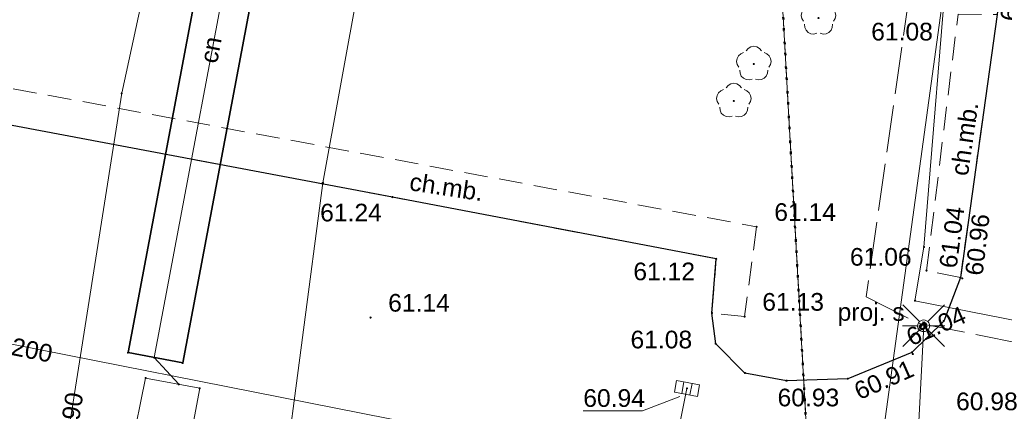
# Model space of a CAD drawing. Header units: millimetres. Extents: x 6421400 to 6424255, y 5791334 to 5793836.
# Tile 89 of 101: x 6422876 to 6422918, y 5792864 to 5792881. Entities that reach past the tile are written whole.
import ezdxf
from ezdxf.enums import TextEntityAlignment as Align

# ---------------------------------------------------------------- set-up
doc = ezdxf.new("R2010")
doc.units = ezdxf.units.MM
for name, pattern in [('KROPK2', [1, 0.05, -0.95]), ('PRZER1-1', [1, 0.5, -0.5]), ('PRZER2-1', [1.5, 1, -0.5]), ('PRZER4-1', [2.5, 2, -0.5])]:
    doc.linetypes.add(name, pattern=pattern)
doc.layers.get('0').update_dxf_attribs({"color": 252})
for name, color, linetype, lineweight in [('GESDZI', 252, 'Continuous', 18), ('GESJAE', 252, 'Continuous', 35), ('GESUZY', 252, 'Continuous', 18), ('GSLKRW', 252, 'Continuous', 25), ('GSPPRB', 252, 'Continuous', 18), ('GSPRDL', 252, 'Continuous', 18), ('GSSKOD', 252, 'Continuous', 18), ('GSSKOD_O', 252, 'Continuous', 18), ('GULCNP', 252, 'Continuous', 18), ('GULCNP_O', 252, 'Continuous', 18), ('GULCOR', 252, 'Continuous', 25), ('GULENN', 252, 'Continuous', 18), ('GULGPI', 252, 'Continuous', 18), ('GULGPI_O', 252, 'Continuous', 18), ('GULKDP', 252, 'Continuous', 18), ('GULKDP_O', 252, 'Continuous', 18), ('GULTPR', 252, 'Continuous', 18), ('GULWOP', 252, 'Continuous', 18), ('GUPISL', 252, 'Continuous', 18), ('GUPKKS', 252, 'Continuous', 18), ('GUSIKP', 252, 'Continuous', 18), ('GZLENN', 252, 'Continuous', 18), ('GZPISL', 252, 'Continuous', 18), ('GZPISL_O', 252, 'Continuous', 18)]:
    doc.layers.add(name, color=color, linetype=linetype, lineweight=lineweight)
for name, color, linetype in [('GSPWPS', 252, 'Continuous'), ('GSPWPS_O', 252, 'Continuous'), ('GUPKSH', 252, 'Continuous'), ('GUPKSH_O', 252, 'Continuous'), ('xref', 252, 'Continuous')]:
    doc.layers.add(name, color=color, linetype=linetype)
doc.styles.add('Arial', font='arial.ttf')

# ---------------------------------------------------------------- blocks, each defined once
blk = doc.blocks.new('GSPRDL1')
blk.add_hatch(color=0).paths.add_polyline_path([(-0.045, 0), (-0.042798, -0.013906), (-0.036406, -0.02645), (-0.02645, -0.036406), (-0.013906, -0.042798), (0, -0.045), (0.013906, -0.042798), (0.02645, -0.036406), (0.036406, -0.02645), (0.042798, -0.013906), (0.045, 0), (0.042798, 0.013906), (0.036406, 0.02645), (0.02645, 0.036406), (0.013906, 0.042798), (0, 0.045), (-0.013906, 0.042798), (-0.02645, 0.036406), (-0.036406, 0.02645), (-0.042798, 0.013906)])
at = {"color": 0}
for points in [[(-0.646351, 0.068773), (-0.677512, 0.194901), (-0.663766, 0.324092), (-0.606763, 0.440839), (-0.513345, 0.531129), (-0.394725, 0.584125), (-0.265141, 0.593465)], [(-0.134326, 0.635969), (-0.024001, 0.70458), (0.103115, 0.731429), (0.231763, 0.713292), (0.346501, 0.652348), (0.433559, 0.55591), (0.482485, 0.435555)], [(0.563333, 0.324277), (0.662679, 0.240553), (0.727494, 0.127956), (0.75, 0), (0.727494, -0.127956), (0.662679, -0.240553), (0.563333, -0.324277)], [(-0.265141, -0.593465), (-0.394725, -0.584125), (-0.513345, -0.531129), (-0.606763, -0.440839), (-0.663766, -0.324092), (-0.677512, -0.194901), (-0.646351, -0.068773)], [(0.482485, -0.435555), (0.433559, -0.55591), (0.346501, -0.652348), (0.231763, -0.713292), (0.103115, -0.731429), (-0.024001, -0.70458), (-0.134326, -0.635969)]]:
    blk.add_lwpolyline(points, dxfattribs=at)
blk = doc.blocks.new('GSPWPS1')
blk.add_hatch(color=0).paths.add_polyline_path([(0, 0.045), (-0.011647, 0.043467), (-0.0225, 0.038971), (-0.03182, 0.03182), (-0.038971, 0.0225), (-0.043467, 0.011647), (-0.045, 0), (-0.043467, -0.011647), (-0.038971, -0.0225), (-0.03182, -0.03182), (-0.0225, -0.038971), (-0.011647, -0.043467), (0, -0.045), (0.011647, -0.043467), (0.0225, -0.038971), (0.03182, -0.03182), (0.038971, -0.0225), (0.043467, -0.011647), (0.045, 0), (0.043467, 0.011647), (0.038971, 0.0225), (0.03182, 0.03182), (0.0225, 0.038971), (0.011647, 0.043467)])
blk = doc.blocks.new('GUPKSH1')
blk.add_hatch(color=0).paths.add_polyline_path([(0, 0.045), (-0.011647, 0.043467), (-0.0225, 0.038971), (-0.03182, 0.03182), (-0.038971, 0.0225), (-0.043467, 0.011647), (-0.045, 0), (-0.043467, -0.011647), (-0.038971, -0.0225), (-0.03182, -0.03182), (-0.0225, -0.038971), (-0.011647, -0.043467), (0, -0.045), (0.011647, -0.043467), (0.0225, -0.038971), (0.03182, -0.03182), (0.038971, -0.0225), (0.043467, -0.011647), (0.045, 0), (0.043467, 0.011647), (0.038971, 0.0225), (0.03182, 0.03182), (0.0225, 0.038971), (0.011647, 0.043467)])
blk = doc.blocks.new('GUPKKS1')
at = {"color": 0}
blk.add_lwpolyline([(0.5, -0.25), (-0.5, -0.25), (-0.5, 0.25), (0.5, 0.25)], close=True, dxfattribs=at)
for points in [[(-0.175, -0.25), (-0.175, 0.25)], [(0.175, -0.25), (0.175, 0.25)]]:
    blk.add_lwpolyline(points, dxfattribs=at)
blk = doc.blocks.new('GUPISL1_2')
at = {"color": 0}
for points in [[(-0.176777, 0.176777), (-0.883883, 0.883883)], [(0, 0.25), (0, 0.9)], [(0.176777, 0.176777), (0.883883, 0.883883)], [(-0.176777, -0.176777), (-0.883883, -0.883883)], [(0, -0.25), (0, -0.9)], [(0.176777, -0.176777), (0.883883, -0.883883)]]:
    blk.add_lwpolyline(points, dxfattribs=at)
blk.add_lwpolyline([(0.25, 0), (0.241481, -0.064705), (0.216506, -0.125), (0.176777, -0.176777), (0.125, -0.216506), (0.064705, -0.241481), (0, -0.25), (-0.064705, -0.241481), (-0.125, -0.216506), (-0.176777, -0.176777), (-0.216506, -0.125), (-0.241481, -0.064705), (-0.25, 0), (-0.241481, 0.064705), (-0.216506, 0.125), (-0.176777, 0.176777), (-0.125, 0.216506), (-0.064705, 0.241481), (0, 0.25), (0.064705, 0.241481), (0.125, 0.216506), (0.176777, 0.176777), (0.216506, 0.125), (0.241481, 0.064705)], close=True, dxfattribs=at)
blk = doc.blocks.new('GZPISL1')
at = {"color": 0}
for points in [[(-0.2, 0), (-0.193185, 0.051764), (-0.173205, 0.1), (-0.141421, 0.141421), (-0.1, 0.173205), (-0.051764, 0.193185), (0, 0.2)], [(0.2, 0), (0.193185, -0.051764), (0.173205, -0.1), (0.141421, -0.141421), (0.1, -0.173205), (0.051764, -0.193185), (0, -0.2)]]:
    blk.add_lwpolyline(points, dxfattribs=at)
at = {"color": 7, "lineweight": 50, "true_color": 0xffffff}
blk.add_lwpolyline([(0, 0.1), (-0.030902, 0.095106), (-0.058779, 0.080902), (-0.080902, 0.058779), (-0.095106, 0.030902), (-0.1, 0), (-0.095106, -0.030902), (-0.080902, -0.058779), (-0.058779, -0.080902), (-0.030902, -0.095106), (0, -0.1), (0.030902, -0.095106), (0.058779, -0.080902), (0.080902, -0.058779), (0.095106, -0.030902), (0.1, 0), (0.095106, 0.030902), (0.080902, 0.058779), (0.058779, 0.080902), (0.030902, 0.095106)], close=True, dxfattribs=at)
blk = doc.blocks.new('GSPPRB0')
at = {"color": 0, "lineweight": 18}
blk.add_lwpolyline([(-0.007955, 0.0225), (0.007955, 0.0225), (0.0225, 0.007955), (0.0225, -0.007955), (0.007955, -0.0225), (-0.007955, -0.0225), (-0.0225, -0.007955), (-0.0225, 0.007955)], close=True, dxfattribs=at)
blk = doc.blocks.new('G$CC51CC4AD')
at = {"layer": 'GESDZI', "linetype": 'Continuous', "lineweight": 18, "elevation": 10.3}
for points in [[(6422795.341, 5792905.438), (6422908.081, 5792885.793), (6422911.194, 5792830.604), (6422917.26, 5792719.89), (6422863.06, 5792716.73), (6422822.73, 5792724.17), (6422811.63, 5792724.79), (6422810.34, 5792698.25), (6422801.082, 5792696.382), (6422784.98, 5792698.5), (6422786.28, 5792726.3), (6422688.8, 5792730.98), (6422628.77, 5792742.38), (6422626.228, 5792743.45), (6422630.461, 5792804.26), (6422635.086, 5792870.721), (6422635.545, 5792889.65), (6422641.575, 5792889.501), (6422641.844, 5792899.611), (6422635.964, 5792905.63), (6422636.303, 5792918.88), (6422638.343, 5792930.71), (6422642.952, 5792933.93)], [(6422921.253, 5792829.964), (6422921.574, 5792824.324), (6422923.826, 5792784.195), (6422924.93, 5792764.546), (6422926.028, 5792745.126), (6422928.33, 5792704.407), (6422930.432, 5792667.178), (6422930.7, 5792662.85), (6422931.68, 5792645.92), (6422924.71, 5792645.76), (6422925.4, 5792633.4), (6422926.98, 5792605.35), (6422927.796, 5792589.549), (6422924.816, 5792589.219), (6422920.66, 5792661.95), (6422917.26, 5792719.89), (6422911.194, 5792830.604), (6422908.081, 5792885.793), (6422907.81, 5792890.473), (6422917.97, 5792887.063)]]:
    blk.add_lwpolyline(points, close=True, dxfattribs=at)
at = {"layer": 'GESJAE', "linetype": 'KROPK2', "lineweight": 50, "elevation": 10.3}
for points in [[(6422917.26, 5792719.89), (6422911.194, 5792830.604), (6422908.081, 5792885.793), (6422907.81, 5792890.473), (6422917.97, 5792887.063), (6422945.401, 5792877.874), (6422948.39, 5792876.44), (6422974.78, 5792868.1), (6422978.76, 5792866.84), (6422984.191, 5792864.866), (6422989.271, 5792862.976), (6423047.071, 5792841.689), (6423054.471, 5792838.969), (6423056.551, 5792838.199), (6423055.911, 5792849.089), (6423054.419, 5792878.798), (6423051.458, 5792906.858), (6423050.316, 5792931.978), (6423050.096, 5792936.848), (6423049.125, 5792958.357), (6423046.212, 5793022.547)], [(6422840.351, 5792905.8), (6422907.81, 5792890.473), (6422908.081, 5792885.793), (6422911.194, 5792830.604), (6422917.26, 5792719.89), (6422920.66, 5792661.95), (6422924.816, 5792589.219), (6422926.976, 5792582.57)]]:
    blk.add_lwpolyline(points, dxfattribs=at)
at = {"layer": 'GESUZY', "linetype": 'PRZER1-1', "lineweight": 18, "elevation": 10.18}
for points in [[(6422750.482, 5792703.054), (6422711.322, 5792708.222), (6422624.574, 5792719.673), (6422626.228, 5792743.45), (6422630.461, 5792804.26), (6422635.086, 5792870.721), (6422635.545, 5792889.65), (6422641.575, 5792889.501), (6422641.844, 5792899.611), (6422635.964, 5792905.63), (6422636.303, 5792918.88), (6422638.343, 5792930.71), (6422642.952, 5792933.93), (6422691.625, 5792924.83), (6422795.341, 5792905.438), (6422908.081, 5792885.793), (6422911.194, 5792830.604), (6422917.26, 5792719.89), (6422810.34, 5792698.25), (6422801.082, 5792696.382)], [(6422930.432, 5792667.178), (6422934.74, 5792663.32), (6422930.7, 5792662.85), (6422931.68, 5792645.92), (6422924.71, 5792645.76), (6422925.4, 5792633.4), (6422926.98, 5792605.35), (6422927.796, 5792589.549), (6422924.816, 5792589.219), (6422920.66, 5792661.95), (6422917.26, 5792719.89), (6422911.194, 5792830.604), (6422908.081, 5792885.793), (6422907.81, 5792890.473), (6422917.97, 5792887.063), (6422921.253, 5792829.964), (6422922.673, 5792804.73), (6422923.826, 5792784.195), (6422925.427, 5792755.758), (6422926.028, 5792745.126), (6422928.33, 5792704.407)]]:
    blk.add_lwpolyline(points, close=True, dxfattribs=at)
at = {"layer": 'GSLKRW', "linetype": 'Continuous', "lineweight": 25, "elevation": 10.18}
blk.add_lwpolyline([(6422862.74, 5792896.18), (6422889.38, 5792891.19), (6422891.02, 5792891.06), (6422892.45, 5792890.87), (6422909.4, 5792890.51), (6422910.67, 5792890.37), (6422912.99, 5792890.02), (6422914.94, 5792888.99), (6422916.53, 5792887.44), (6422917.3, 5792885.94), (6422917.71, 5792883.56), (6422917.45, 5792881.13), (6422915.88, 5792869.97), (6422915.17, 5792868.12), (6422913.82, 5792866.79), (6422911.09, 5792865.67), (6422908.49, 5792865.59), (6422906.72, 5792865.91), (6422905.48, 5792867.16), (6422905.32, 5792868.46), (6422905.5, 5792870.76), (6422891.74, 5792873.38), (6422844.89, 5792882.21)], dxfattribs=at)
at = {"layer": 'GSSKOD', "linetype": 'PRZER2-1', "lineweight": 18, "elevation": 10.18}
blk.add_lwpolyline([(6422846.13, 5792883.45), (6422907.22, 5792872.12), (6422906.71, 5792868.31), (6422905.32, 5792868.46), (6422905.5, 5792870.76), (6422891.74, 5792873.38), (6422844.89, 5792882.21)], dxfattribs=at)
blk.add_lwpolyline([(6422915.88, 5792869.97), (6422914.44, 5792870.26), (6422915.78, 5792881.14), (6422917.45, 5792881.13)], close=True, dxfattribs=at)
at = {"layer": 'GULCNP', "linetype": 'Continuous', "lineweight": 18, "elevation": 10.18}
blk.add_lwpolyline([(6422888.745, 5792904.364), (6422886.737, 5792893.712), (6422885.597, 5792887.668), (6422881.619, 5792866.57), (6422882.657, 5792865.438)], dxfattribs=at)
at = {"layer": 'GULCOR', "linetype": 'Continuous', "lineweight": 35, "elevation": 10.18}
blk.add_lwpolyline([(6422880.508, 5792866.78), (6422883.892, 5792884.723), (6422884.497, 5792887.876), (6422886.826, 5792887.437), (6422886.221, 5792884.284), (6422882.828, 5792866.342)], close=True, dxfattribs=at)
at = {"layer": 'GULENN', "linetype": 'Continuous', "lineweight": 18, "elevation": 10.18}
blk.add_lwpolyline([(6422912.124, 5792847.852), (6422912.885, 5792851.779), (6422913.703, 5792856.001), (6422914.32, 5792867.92)], dxfattribs=at)
at = {"layer": 'GULGPI', "linetype": 'Continuous', "lineweight": 18, "elevation": 10.18}
blk.add_lwpolyline([(6422882.201, 5792892.942), (6422883.476, 5792892.693), (6422882.509, 5792888.26), (6422880.238, 5792877.791), (6422875.825, 5792849.784), (6422873.205, 5792828.913), (6422871.758, 5792826.222), (6422872.214, 5792826.133)], dxfattribs=at)
at = {"layer": 'GULKDP', "linetype": 'Continuous', "lineweight": 18, "elevation": 10.18}
for points in [[(6422860.214, 5792870.16), (6422860.705, 5792870.064), (6422903.042, 5792861.727), (6422903.533, 5792861.63), (6422904.023, 5792861.532), (6422921.328, 5792858.062), (6422921.818, 5792857.965)], [(6422904.26, 5792865.26), (6422903.533, 5792861.63)]]:
    blk.add_lwpolyline(points, dxfattribs=at)
at = {"layer": 'GULTPR', "linetype": 'Continuous', "lineweight": 18, "elevation": 10.18}
blk.add_lwpolyline([(6422902.261, 5792886.823), (6422915.411, 5792884.573), (6422914.331, 5792871.263), (6422913.951, 5792868.983), (6422924.691, 5792866.864), (6422919.133, 5792834.364), (6422922.45, 5792783.327)], dxfattribs=at)
at = {"layer": 'GULWOP', "linetype": 'Continuous', "lineweight": 18, "elevation": 10.18}
for points in [[(6422885.222, 5792844.927), (6422885.319, 5792847.727), (6422888.782, 5792873.982), (6422894.21, 5792903.752)], [(6422922.812, 5792655.618), (6422922.835, 5792657.922), (6422921.113, 5792690.278), (6422918.378, 5792740.225), (6422916.97, 5792760.767), (6422916.311, 5792770.367), (6422913.154, 5792819.174), (6422912.664, 5792823.564), (6422910.443, 5792847.683), (6422911.82, 5792857.74), (6422911.859, 5792857.986), (6422917.42, 5792898.433), (6422917.48, 5792898.853)]]:
    blk.add_lwpolyline(points, dxfattribs=at)
at = {"layer": 'GUPKSH_O', "linetype": 'Continuous', "lineweight": 13, "elevation": 10.8, "flags": 128}
blk.add_lwpolyline([(6422903.96, 5792864.924), (6422902.372, 5792864.306), (6422899.852, 5792864.306)], dxfattribs=at)
at = {"layer": 'GUSIKP', "linetype": 'Continuous', "lineweight": 18, "elevation": 10.22}
blk.add_lwpolyline([(6422881.252, 5792865.703), (6422883.551, 5792865.27), (6422882.982, 5792862.253), (6422880.634, 5792862.696)], close=True, dxfattribs=at)
at = {"layer": 'GZLENN', "linetype": 'PRZER4-1', "lineweight": 18, "elevation": 10.18}
blk.add_lwpolyline([(6422909.19, 5792889.75), (6422909.338, 5792889.54), (6422909.433, 5792889.404), (6422908.589, 5792882.997), (6422913.745, 5792882.216), (6422911.882, 5792869.15), (6422914.09, 5792868.036), (6422926.64, 5792865.514), (6422927.25, 5792863.587), (6422922.36, 5792837.206), (6422922.296, 5792836.811), (6422921.415, 5792831.263)], dxfattribs=at)
at = {"layer": 'GSPPRB', "linetype": 'Continuous', "lineweight": 18, "rotation": 90}
for p in [(6422880.238, 5792877.791, 10.28), (6422888.782, 5792873.982, 10.28), (6422914.331, 5792871.263, 10.28), (6422913.951, 5792868.983, 10.28), (6422905.32, 5792868.46, 10.28), (6422915.17, 5792868.12, 10.28), (6422880.508, 5792866.78, 10.28), (6422881.619, 5792866.57, 10.28), (6422882.828, 5792866.342, 10.28), (6422881.252, 5792865.703, 10.28), (6422906.72, 5792865.91, 10.28), (6422908.49, 5792865.59, 10.28), (6422882.657, 5792865.438, 10.28), (6422883.551, 5792865.27, 10.28)]:
    blk.add_blockref('GSPPRB0', p, dxfattribs=at)
at = {"layer": 'GSPRDL', "linetype": 'Continuous', "lineweight": 18, "rotation": 90}
for p in [(6422909.85, 5792880.98, 10.12), (6422907.1, 5792879.03, 10.12), (6422906.25, 5792877.46, 10.12)]:
    blk.add_blockref('GSPRDL1', p, dxfattribs=at)
at = {"layer": 'GSPWPS', "linetype": 'Continuous', "lineweight": 5, "rotation": 90}
for p in [(6422891.74, 5792873.38, 10.2), (6422907.22, 5792872.12, 10.2), (6422905.5, 5792870.76, 10.2), (6422914.44, 5792870.26, 10.2), (6422915.88, 5792869.97, 10.2), (6422915.96, 5792869.93, 10.2), (6422890.81, 5792868.27, 10.2), (6422906.71, 5792868.31, 10.2), (6422905.48, 5792867.16, 10.2), (6422913.82, 5792866.79, 10.2), (6422913.86, 5792866.72, 10.2), (6422911.09, 5792865.67, 10.2)]:
    blk.add_blockref('GSPWPS1', p, dxfattribs=at)
at = {"layer": 'GUPISL', "linetype": 'Continuous', "lineweight": 18, "rotation": 90}
blk.add_blockref('GUPISL1_2', (6422914.32, 5792867.92, 10.24), dxfattribs=at)
at = {"layer": 'GUPKKS', "linetype": 'Continuous', "lineweight": 18, "rotation": 169.7417382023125}
blk.add_blockref('GUPKKS1', (6422904.26, 5792865.26, 10.24), dxfattribs=at)
at = {"layer": 'GUPKSH', "linetype": 'Continuous', "lineweight": 5, "rotation": 90}
blk.add_blockref('GUPKSH1', (6422904.26, 5792865.26, 10.24), dxfattribs=at)
at = {"layer": 'GZPISL', "linetype": 'Continuous', "lineweight": 18, "rotation": 90}
blk.add_blockref('GZPISL1', (6422914.264, 5792867.882, 10.24), dxfattribs=at)
at = {"layer": 'GSPWPS_O', "linetype": 'Continuous', "lineweight": 0, "style": 'Arial'}
for s, rotation, p in [('60.91', 83.1318, (6422918.312, 5792880.813, 10.8)), ('61.08', 360, (6422912.089, 5792880.029, 10.8)), ('61.14', 360, (6422907.97, 5792872.37, 10.8)), ('61.24', 360, (6422888.669, 5792872.349, 10.8)), ('61.04', 82.5649, (6422915.718, 5792870.329, 10.8)), ('60.96', 83.1931, (6422916.819, 5792870.019, 10.8)), ('61.06', 360, (6422911.185, 5792870.471, 10.8)), ('61.12', 360, (6422901.98, 5792869.852, 10.8)), ('61.14', 360, (6422891.56, 5792868.52, 10.8)), ('61.13', 360, (6422907.46, 5792868.56, 10.8)), ('61.04', 23.4864, (6422913.792, 5792867.046, 10.8)), ('61.08', 360, (6422901.859, 5792866.961, 10.8)), ('60.91', 23.7917, (6422911.58, 5792864.757, 10.8)), ('60.93', 360, (6422908.11, 5792864.501, 10.8)), ('60.98', 360, (6422915.696, 5792864.336, 10.8))]:
    blk.add_text(s, height=0.75, rotation=rotation, dxfattribs=at).set_placement(p)
at = {"layer": 'GSSKOD_O', "linetype": 'Continuous', "lineweight": 0, "style": 'Arial'}
for rotation, p in [(81.7556, (6422916.424, 5792875.805, 10.8)), (351.3875, (6422893.982, 5792873.442, 10.8))]:
    blk.add_text('ch.mb.', height=0.75, rotation=rotation, dxfattribs=at).set_placement(p, align=Align.CENTER)
at = {"layer": 'GULCNP_O', "linetype": 'Continuous', "lineweight": 0, "style": 'Arial'}
blk.add_text('cn', height=0.75, rotation=79.3213, dxfattribs=at).set_placement((6422884.387, 5792879.562, 10.8), align=Align.CENTER)
at = {"layer": 'GULGPI_O', "linetype": 'Continuous', "lineweight": 0, "style": 'Arial'}
blk.add_text('gM90', height=0.75, rotation=81.0447, dxfattribs=at).set_placement((6422878.402, 5792863.729, 10.8), align=Align.CENTER)
at = {"layer": 'GULKDP_O', "linetype": 'Continuous', "lineweight": 0, "style": 'Arial'}
blk.add_text('kdM200', height=0.75, rotation=348.7953, dxfattribs=at).set_placement((6422875.378, 5792866.714, 10.8), align=Align.CENTER)
at = {"layer": 'GUPKSH_O', "linetype": 'Continuous', "lineweight": 0, "style": 'Arial'}
blk.add_text('60.94', height=0.75, rotation=360, dxfattribs=at).set_placement((6422899.852, 5792864.478, 10.8))
at = {"layer": 'GZPISL_O', "linetype": 'Continuous', "lineweight": 0, "style": 'Arial'}
blk.add_text('proj. s', height=0.75, rotation=360, dxfattribs=at).set_placement((6422913.514, 5792868.132, 10.8), align=Align.RIGHT)

msp = doc.modelspace()

# ---------------------------------------------------------------- block references
at = {"layer": 'xref'}
msp.add_blockref('G$CC51CC4AD', (0, 0), dxfattribs=at)

doc.saveas('drawing.dxf')
